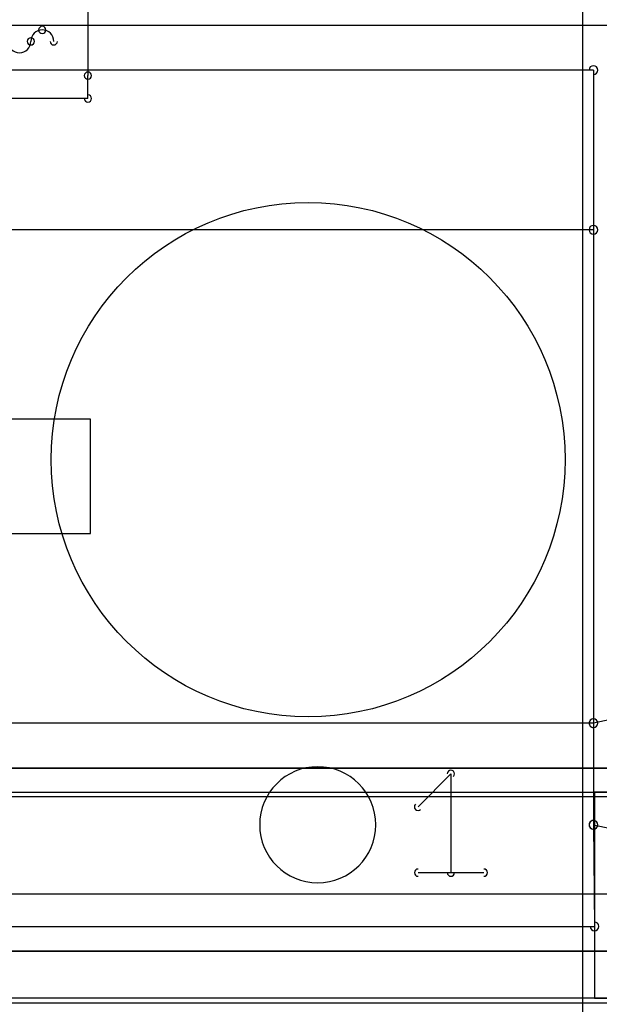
# Model space of a CAD drawing. Header units: millimetres. Extents: x -23.3 to 23.3, y -22.5 to 20.7.
# Tile 3 of 9: x -12.5 to -7.4, y -18.2 to -9.6. Entities that reach past the tile are written whole.
import ezdxf

# ---------------------------------------------------------------- set-up
doc = ezdxf.new("R2010")
doc.units = ezdxf.units.MM
doc.header["$MEASUREMENT"] = 0
for name, color, linetype in [('Plytka dolna1_Sketch1', 7, 'Continuous'), ('PPS-01 v3_Sketch1', 7, 'Continuous'), ('PPS-01 v3_Sketch2', 7, 'Continuous'), ('PPS-01 v3_Sketch3', 7, 'Continuous'), ('PPS-01 v3_Sketch4', 7, 'Continuous'), ('PPS-01 v3_Sketch5', 7, 'Continuous'), ('PPS-01 v3_Sketch6', 7, 'Continuous'), ('PPS-01 v3_Sketch7', 7, 'Continuous')]:
    doc.layers.add(name, color=color, linetype=linetype)

# ---------------------------------------------------------------- blocks, each defined once
blk = doc.blocks.new('Plytkadolna1')
at = {"layer": 'Plytka dolna1_Sketch1'}
for p, q in [((0.53719, 1.00604, 0.15), (0.53719, 0.60604, 0.15)), ((0.97983, 0.61092, 0.15), (-0.00601, 0.61092, 0.15)), ((0.53719, 0.58604, 0.15), (0.53719, 0.60604, 0.15)), ((0.97983, 0.61092, 0.15), (0.97983, 0.47122, 0.15)), ((0.53719, 0.58604, 0.15), (0.42719, 0.58604, 0.15)), ((0.97983, 0.47122, 0.15), (-0.00601, 0.47122, 0.15)), ((0.97983, 0.47122, 0.15), (0.97983, 0.03942, 0.15)), ((0.53945, 0.30532, 0.15), (0.43945, 0.30532, 0.15)), ((0.53945, 0.20532, 0.15), (0.53945, 0.30532, 0.15)), ((0.43945, 0.20532, 0.15), (0.53945, 0.20532, 0.15)), ((1.04063, 0.05212, 0.15), (0.97983, 0.03942, 0.15)), ((0.97983, 0.03942, 0.15), (-0.00601, 0.03942, 0.15)), ((0.97983, 0.03942, 0.15), (0.97983, -0.04948, 0.15)), ((3.49398, 0, 0.15), (-0.03398, 0, 0.15)), ((3.49398, 0, 0.15), (-0.03398, 0, 0.15)), ((-0.03397, 0, 0.15), (3.49399, 0, 0.15)), ((0.82623, -0.03377, 0.15), (0.85504, -0.00496, 0.15)), ((0.85504, -0.00496, 0.15), (0.85504, -0.09139, 0.15)), ((0.97983, -0.04948, 0.15), (1.04063, -0.06218, 0.15)), ((0.97983, -0.04948, 0.15), (0.98083, -0.13838, 0.15)), ((0.82623, -0.09139, 0.15), (0.88385, -0.09139, 0.15)), ((-0.00601, -0.13838, 0.15), (0.98083, -0.13838, 0.15))]:
    blk.add_line(p, q, dxfattribs=at)
for centre, radius, start, end in [((0.49719, 0.64604, 0.15), 0.00318, 90, 270), ((0.49719, 0.64604, 0.15), 0.00318, 270, 90), ((0.48719, 0.63604, 0.15), 0.00318, 0, 180), ((0.4972, 0.63603, 0.15), 0.01, 90.00133, 179.99867), ((0.49719, 0.63603, 0.15), 0.01, 0.00133, 89.99867), ((0.47719, 0.63604, 0.15), 0.01, 180, 0), ((0.48719, 0.63604, 0.15), 0.00318, 180, 0), ((0.5072, 0.63604, 0.15), 0.00318, 180, 0), ((0.97983, 0.61092, 0.15), 0.00381, 0, 180), ((0.97983, 0.61092, 0.15), 0.00381, 270, 90), ((0.53719, 0.60604, 0.15), 0.00318, 0, 180), ((0.53719, 0.60604, 0.15), 0.00318, 180, 0), ((0.53719, 0.58604, 0.15), 0.00318, 180, 0), ((0.53719, 0.58604, 0.15), 0.00317, 270, 90), ((0.97983, 0.47122, 0.15), 0.00381, 0, 180), ((0.97983, 0.47122, 0.15), 0.00381, 270, 90), ((0.97983, 0.47122, 0.15), 0.00381, 180, 0), ((0.97983, 0.03942, 0.15), 0.00381, 0, 180), ((0.97983, 0.03942, 0.15), 0.00381, 101.81122, 281.81122), ((0.97983, 0.03942, 0.15), 0.00381, 270, 90), ((0.97983, 0.03942, 0.15), 0.00381, 180, 360), ((0.73837, -0.04948, 0.15), 0.0508, 90, 270), ((0.73837, -0.04948, 0.15), 0.0508, 270, 90), ((0.85504, -0.00496, 0.15), 0.00318, 0, 180), ((0.85504, -0.00496, 0.15), 0.00317, 315, 135), ((0.82623, -0.03377, 0.15), 0.00317, 135, 315), ((0.97983, -0.04948, 0.15), 0.00381, 0.60151, 180.60151), ((0.97983, -0.04948, 0.15), 0.00381, 78.18878, 258.18878), ((0.97983, -0.04948, 0.15), 0.00381, 180, 0), ((0.82623, -0.09139, 0.15), 0.00318, 90, 270), ((0.85504, -0.09139, 0.15), 0.00318, 180, 0), ((0.88385, -0.09139, 0.15), 0.00318, 270, 90), ((0.98083, -0.13838, 0.15), 0.00381, 270, 90), ((0.98083, -0.13838, 0.15), 0.00381, 180.60151, 0.60151)]:
    blk.add_arc(centre, radius, start, end, dxfattribs=at)

msp = doc.modelspace()

# ---------------------------------------------------------------- linework, layer by layer
at = {"layer": 'PPS-01 v3_Sketch1'}
for p, q in [((-17.5, -17.7, 1.5), (17.5, -17.7, 1.5)), ((17.5, -17.7, 14.5), (-17.5, -17.7, 14.5)), ((-17.425, -17.7, 9.4425), (17.575, -17.7, 9.4425)), ((-17.425, -17.7, 11.8425), (-7.425, -17.7, 11.8425)), ((17.575, -17.7, 14.2425), (-17.425, -17.7, 14.2425)), ((-12.5036, -17.7, 12.3669), (-12.5036, -17.7, 13.6154)), ((-12.3, -17.7, 12.3669), (-12.5036, -17.7, 12.3669)), ((-12.5036, -17.7, 13.6154), (-12.3, -17.7, 13.6154)), ((-12.425, -17.7, 9.4755), (-12.425, -17.7, 11.8755)), ((-12.3, -17.7, 13.6154), (-12.3, -17.7, 12.3669)), ((-12.1398, -17.7, 12.5561), (-12.1441, -17.7, 12.6116)), ((-12.1441, -17.7, 12.6116), (-12.1129, -17.7, 12.7482)), ((-12.127, -17.7, 12.5057), (-12.1398, -17.7, 12.5561)), ((-12.1056, -17.7, 12.4604), (-12.127, -17.7, 12.5057)), ((-12.1233, -17.7, 13.0312), (-12.1049, -17.7, 13.0932)), ((-11.939, -17.7, 12.9929), (-12.1233, -17.7, 13.0312)), ((-12.1129, -17.7, 12.7482), (-12.0255, -17.7, 12.84)), ((-12.0757, -17.7, 12.4201), (-12.1056, -17.7, 12.4604)), ((-12.1049, -17.7, 13.0932), (-12.0808, -17.7, 13.1466)), ((-12.0808, -17.7, 13.1466), (-12.0511, -17.7, 13.1913)), ((-12.0384, -17.7, 12.3869), (-12.0757, -17.7, 12.4201)), ((-12.0511, -17.7, 13.1913), (-12.0158, -17.7, 13.2274)), ((-11.9948, -17.7, 12.3632), (-12.0384, -17.7, 12.3869)), ((-12.0255, -17.7, 12.84), (-11.8635, -17.7, 12.8958)), ((-12.0158, -17.7, 13.2274), (-11.9731, -17.7, 13.2552)), ((-11.9449, -17.7, 12.3489), (-11.9948, -17.7, 12.3632)), ((-11.9731, -17.7, 13.2552), (-11.9211, -17.7, 13.2752)), ((-11.8888, -17.7, 12.3442), (-11.9449, -17.7, 12.3489)), ((-11.9007, -17.7, 12.7212), (-11.9405, -17.7, 12.6369)), ((-11.9405, -17.7, 12.6369), (-11.9086, -17.7, 12.55)), ((-11.8895, -17.7, 13.0824), (-11.939, -17.7, 12.9929)), ((-11.9211, -17.7, 13.2752), (-11.8599, -17.7, 13.2871)), ((-11.9086, -17.7, 12.55), (-11.8273, -17.7, 12.5134)), ((-11.7897, -17.7, 12.7627), (-11.9007, -17.7, 12.7212)), ((-11.8045, -17.7, 13.108), (-11.8895, -17.7, 13.0824)), ((-11.7622, -17.7, 12.3745), (-11.8888, -17.7, 12.3442)), ((-11.8635, -17.7, 12.8958), (-11.6656, -17.7, 12.9545)), ((-11.8599, -17.7, 13.2871), (-11.7895, -17.7, 13.2911)), ((-11.85, -17.7, 4.8), (-11.85, -17.7, 8.8)), ((-7.85, -17.7, 4.8), (-11.85, -17.7, 4.8)), ((-11.85, -17.7, 8.8), (-7.85, -17.7, 8.8)), ((-11.8273, -17.7, 12.5134), (-11.722, -17.7, 12.5558)), ((-11.6946, -17.7, 13.0783), (-11.8045, -17.7, 13.108)), ((-11.6656, -17.7, 12.7993), (-11.7897, -17.7, 12.7627)), ((-11.7895, -17.7, 13.2911), (-11.5861, -17.7, 13.2533)), ((-11.6507, -17.7, 12.4645), (-11.7622, -17.7, 12.3745)), ((-11.722, -17.7, 12.5558), (-11.6736, -17.7, 12.6351)), ((-11.6656, -17.7, 12.9786), (-11.6946, -17.7, 13.0783)), ((-11.6736, -17.7, 12.6351), (-11.6656, -17.7, 12.7517)), ((-11.6656, -17.7, 12.9545), (-11.6656, -17.7, 12.9786)), ((-11.6656, -17.7, 12.7517), (-11.6656, -17.7, 12.7993)), ((-11.6436, -17.7, 12.4366), (-11.6507, -17.7, 12.4645)), ((-11.6239, -17.7, 12.3669), (-11.6436, -17.7, 12.4366)), ((-11.4219, -17.7, 12.3669), (-11.6239, -17.7, 12.3669)), ((-11.5861, -17.7, 13.2533), (-11.4922, -17.7, 13.1571)), ((-11.4922, -17.7, 13.1571), (-11.465, -17.7, 12.9429)), ((-11.465, -17.7, 12.9429), (-11.4679, -17.7, 12.6639)), ((-11.4679, -17.7, 12.6639), (-11.4583, -17.7, 12.4881)), ((-11.4583, -17.7, 12.4881), (-11.4219, -17.7, 12.3669)), ((-11.267, -17.7, 13.2719), (-11.0783, -17.7, 13.2719)), ((-11.0635, -17.7, 12.3669), (-11.267, -17.7, 12.3669)), ((-11.267, -17.7, 12.3669), (-11.267, -17.7, 13.2719)), ((-11.0783, -17.7, 13.2719), (-11.0783, -17.7, 13.1391)), ((-11.0783, -17.7, 13.1391), (-11.0243, -17.7, 13.2056)), ((-11.0476, -17.7, 12.9839), (-11.0635, -17.7, 12.7761)), ((-11.0635, -17.7, 12.7761), (-11.0635, -17.7, 12.3669)), ((-10.9894, -17.7, 13.074), (-11.0476, -17.7, 12.9839)), ((-11.0243, -17.7, 13.2056), (-10.9639, -17.7, 13.2531)), ((-10.8935, -17.7, 13.108), (-10.9894, -17.7, 13.074)), ((-10.9639, -17.7, 13.2531), (-10.9311, -17.7, 13.2697)), ((-10.9311, -17.7, 13.2697), (-10.8968, -17.7, 13.2816)), ((-10.8968, -17.7, 13.2816), (-10.8607, -17.7, 13.2887)), ((-10.8222, -17.7, 13.0841), (-10.8935, -17.7, 13.108)), ((-10.8607, -17.7, 13.2887), (-10.823, -17.7, 13.2911)), ((-10.823, -17.7, 13.2911), (-10.6991, -17.7, 13.2626)), ((-10.7793, -17.7, 13.0173), (-10.8222, -17.7, 13.0841)), ((-10.7662, -17.7, 12.8281), (-10.7793, -17.7, 13.0173)), ((-10.7662, -17.7, 12.3669), (-10.7662, -17.7, 12.8281)), ((-10.5626, -17.7, 12.3669), (-10.7662, -17.7, 12.3669)), ((-10.6991, -17.7, 13.2626), (-10.6142, -17.7, 13.1899)), ((-10.6142, -17.7, 13.1899), (-10.574, -17.7, 13.0894)), ((-10.574, -17.7, 13.0894), (-10.5626, -17.7, 12.9287)), ((-10.5626, -17.7, 12.9287), (-10.5626, -17.7, 12.3669)), ((-10.1527, -17.7, 12.3669), (-10.3563, -17.7, 12.3669)), ((-10.3563, -17.7, 13.3939), (-10.3563, -17.7, 13.6154)), ((-10.3563, -17.7, 12.3669), (-10.3563, -17.7, 13.2719)), ((-10.3563, -17.7, 13.2719), (-10.1527, -17.7, 13.2719)), ((-10.1527, -17.7, 13.3939), (-10.3563, -17.7, 13.3939)), ((-10.3563, -17.7, 13.6154), (-10.1527, -17.7, 13.6154)), ((-10.2479, -17.7, 10.0565), (-10.2479, -17.7, 11.2945)), ((-9.4989, -17.7, 10.0565), (-10.2479, -17.7, 10.0565)), ((-10.2479, -17.7, 11.2945), (-10.0325, -17.7, 11.2945)), ((-10.1527, -17.7, 13.2719), (-10.1527, -17.7, 12.3669)), ((-10.1527, -17.7, 13.6154), (-10.1527, -17.7, 13.3939)), ((-10.0325, -17.7, 10.2675), (-9.4989, -17.7, 10.2675)), ((-10.0325, -17.7, 11.2945), (-10.0325, -17.7, 10.2675)), ((-10.0028, -17.7, 12.811), (-9.9965, -17.7, 12.9174)), ((-9.998, -17.7, 12.7207), (-10.0028, -17.7, 12.811)), ((-9.9837, -17.7, 12.6385), (-9.998, -17.7, 12.7207)), ((-9.9965, -17.7, 12.9174), (-9.9778, -17.7, 13.0116)), ((-9.9599, -17.7, 12.5645), (-9.9837, -17.7, 12.6385)), ((-9.9778, -17.7, 13.0116), (-9.9465, -17.7, 13.0937)), ((-9.9265, -17.7, 12.4985), (-9.9599, -17.7, 12.5645)), ((-9.9465, -17.7, 13.0937), (-9.9027, -17.7, 13.1635)), ((-9.9008, -17.7, 12.4624), (-9.9265, -17.7, 12.4985)), ((-9.9027, -17.7, 13.1635), (-9.8494, -17.7, 13.2193)), ((-9.8718, -17.7, 12.431), (-9.9008, -17.7, 12.4624)), ((-9.8395, -17.7, 12.4045), (-9.8718, -17.7, 12.431)), ((-9.8494, -17.7, 13.2193), (-9.7894, -17.7, 13.2592)), ((-9.804, -17.7, 12.3828), (-9.8395, -17.7, 12.4045)), ((-9.7652, -17.7, 12.3659), (-9.804, -17.7, 12.3828)), ((-9.2836, -17.7, 12.7488), (-9.7932, -17.7, 12.7488)), ((-9.7932, -17.7, 12.7488), (-9.7893, -17.7, 12.6986)), ((-9.7469, -17.7, 13.0507), (-9.7896, -17.7, 12.8952)), ((-9.7896, -17.7, 12.8952), (-9.4856, -17.7, 12.8952)), ((-9.7894, -17.7, 13.2592), (-9.7228, -17.7, 13.2831)), ((-9.7893, -17.7, 12.6986), (-9.7799, -17.7, 12.6542)), ((-9.7799, -17.7, 12.6542), (-9.7647, -17.7, 12.6157)), ((-9.7231, -17.7, 12.3539), (-9.7652, -17.7, 12.3659)), ((-9.7647, -17.7, 12.6157), (-9.744, -17.7, 12.5831)), ((-9.7238, -17.7, 13.0757), (-9.7469, -17.7, 13.0507)), ((-9.744, -17.7, 12.5831), (-9.7191, -17.7, 12.5572)), ((-9.6977, -17.7, 13.0936), (-9.7238, -17.7, 13.0757)), ((-9.6777, -17.7, 12.3466), (-9.7231, -17.7, 12.3539)), ((-9.7228, -17.7, 13.2831), (-9.6496, -17.7, 13.2911)), ((-9.7191, -17.7, 12.5572), (-9.6913, -17.7, 12.5386)), ((-9.6688, -17.7, 13.1044), (-9.6977, -17.7, 13.0936)), ((-9.6913, -17.7, 12.5386), (-9.6606, -17.7, 12.5275)), ((-9.6291, -17.7, 12.3442), (-9.6777, -17.7, 12.3466)), ((-9.637, -17.7, 13.108), (-9.6688, -17.7, 13.1044)), ((-9.6606, -17.7, 12.5275), (-9.627, -17.7, 12.5238)), ((-9.6496, -17.7, 13.2911), (-9.5683, -17.7, 13.2828)), ((-9.5312, -17.7, 13.0536), (-9.637, -17.7, 13.108)), ((-9.5683, -17.7, 12.3485), (-9.6291, -17.7, 12.3442)), ((-9.627, -17.7, 12.5238), (-9.5468, -17.7, 12.5543)), ((-9.5683, -17.7, 13.2828), (-9.496, -17.7, 13.2577)), ((-9.5128, -17.7, 12.3614), (-9.5683, -17.7, 12.3485)), ((-9.5468, -17.7, 12.5543), (-9.4975, -17.7, 12.6529)), ((-9.5121, -17.7, 13.0234), (-9.5312, -17.7, 13.0536)), ((-9.4625, -17.7, 12.3828), (-9.5128, -17.7, 12.3614)), ((-9.4981, -17.7, 12.987), (-9.5121, -17.7, 13.0234)), ((-9.4989, -17.7, 10.2675), (-9.4989, -17.7, 10.0565)), ((-9.4893, -17.7, 12.9442), (-9.4981, -17.7, 12.987)), ((-9.4975, -17.7, 12.6529), (-9.294, -17.7, 12.6128)), ((-9.496, -17.7, 13.2577), (-9.4327, -17.7, 13.216)), ((-9.4856, -17.7, 12.8952), (-9.4893, -17.7, 12.9442)), ((-9.4175, -17.7, 12.4128), (-9.4625, -17.7, 12.3828)), ((-9.4327, -17.7, 13.216), (-9.3784, -17.7, 13.1577)), ((-9.3781, -17.7, 12.4511), (-9.4175, -17.7, 12.4128)), ((-9.3784, -17.7, 13.1577), (-9.3353, -17.7, 13.0821)), ((-9.3444, -17.7, 12.4972), (-9.3781, -17.7, 12.4511)), ((-9.3163, -17.7, 12.5511), (-9.3444, -17.7, 12.4972)), ((-9.3353, -17.7, 13.0821), (-9.3051, -17.7, 12.9887)), ((-9.294, -17.7, 12.6128), (-9.3163, -17.7, 12.5511)), ((-9.3051, -17.7, 12.9887), (-9.2879, -17.7, 12.8776)), ((-9.2879, -17.7, 12.8776), (-9.2836, -17.7, 12.7488)), ((-7.85, -17.7, 8.8), (-7.85, -17.7, 4.8))]:
    msp.add_line(p, q, dxfattribs=at)
at = {"layer": 'PPS-01 v3_Sketch2'}
for p, q in [((17.5, -17.7, 14.5), (-17.5, -17.7, 14.5)), ((-17.5, -17.7, 1.5), (17.5, -17.7, 1.5)), ((-7.5053, -17.7, 14.0942), (-17.4293, -17.7, 14.0942)), ((-17.4293, -17.7, 11.7776), (-7.5053, -17.7, 11.7776)), ((-12.522, -17.7, 13.4671), (-12.3184, -17.7, 13.4671)), ((-12.3184, -17.7, 12.2186), (-12.522, -17.7, 12.2186)), ((-12.522, -17.7, 12.2186), (-12.522, -17.7, 13.4671)), ((-7.5053, -17.7, 11.6109), (-12.4043, -17.7, 11.6109)), ((-12.4043, -17.7, 11.6109), (-12.4043, -17.7, 9.2943)), ((-12.4043, -17.7, 9.2943), (-7.5053, -17.7, 9.2943)), ((-12.3184, -17.7, 13.4671), (-12.3184, -17.7, 12.2186)), ((-12.1582, -17.7, 12.4078), (-12.1625, -17.7, 12.4633)), ((-12.1625, -17.7, 12.4633), (-12.1313, -17.7, 12.5999)), ((-12.1454, -17.7, 12.3574), (-12.1582, -17.7, 12.4078)), ((-12.124, -17.7, 12.3121), (-12.1454, -17.7, 12.3574)), ((-12.1417, -17.7, 12.8829), (-12.1233, -17.7, 12.9449)), ((-11.9574, -17.7, 12.8446), (-12.1417, -17.7, 12.8829)), ((-12.1313, -17.7, 12.5999), (-12.0439, -17.7, 12.6917)), ((-12.0941, -17.7, 12.2718), (-12.124, -17.7, 12.3121)), ((-12.1233, -17.7, 12.9449), (-12.0992, -17.7, 12.9983)), ((-12.0992, -17.7, 12.9983), (-12.0695, -17.7, 13.043)), ((-12.0568, -17.7, 12.2386), (-12.0941, -17.7, 12.2718)), ((-12.0695, -17.7, 13.043), (-12.0342, -17.7, 13.0791)), ((-12.0132, -17.7, 12.2149), (-12.0568, -17.7, 12.2386)), ((-12.0439, -17.7, 12.6917), (-11.8819, -17.7, 12.7475)), ((-12.0342, -17.7, 13.0791), (-11.9915, -17.7, 13.1069)), ((-11.9633, -17.7, 12.2006), (-12.0132, -17.7, 12.2149)), ((-11.9915, -17.7, 13.1069), (-11.9395, -17.7, 13.1269)), ((-11.9072, -17.7, 12.1959), (-11.9633, -17.7, 12.2006)), ((-11.9191, -17.7, 12.5729), (-11.9589, -17.7, 12.4886)), ((-11.9589, -17.7, 12.4886), (-11.927, -17.7, 12.4017)), ((-11.9079, -17.7, 12.9341), (-11.9574, -17.7, 12.8446)), ((-11.9395, -17.7, 13.1269), (-11.8783, -17.7, 13.1388)), ((-11.927, -17.7, 12.4017), (-11.8457, -17.7, 12.3651)), ((-11.8081, -17.7, 12.6144), (-11.9191, -17.7, 12.5729)), ((-11.8229, -17.7, 12.9597), (-11.9079, -17.7, 12.9341)), ((-11.7806, -17.7, 12.2262), (-11.9072, -17.7, 12.1959)), ((-11.8819, -17.7, 12.7475), (-11.684, -17.7, 12.8062)), ((-11.8783, -17.7, 13.1388), (-11.8079, -17.7, 13.1428)), ((-11.85, -17.7, 4.8), (-11.85, -17.7, 8.8)), ((-11.85, -17.7, 8.8), (-7.85, -17.7, 8.8)), ((-7.85, -17.7, 4.8), (-11.85, -17.7, 4.8)), ((-11.8457, -17.7, 12.3651), (-11.7404, -17.7, 12.4075)), ((-11.713, -17.7, 12.93), (-11.8229, -17.7, 12.9597)), ((-11.684, -17.7, 12.651), (-11.8081, -17.7, 12.6144)), ((-11.8079, -17.7, 13.1428), (-11.6045, -17.7, 13.105)), ((-11.6691, -17.7, 12.3162), (-11.7806, -17.7, 12.2262)), ((-11.7404, -17.7, 12.4075), (-11.692, -17.7, 12.4868)), ((-11.684, -17.7, 12.8303), (-11.713, -17.7, 12.93)), ((-11.692, -17.7, 12.4868), (-11.684, -17.7, 12.6034)), ((-11.684, -17.7, 12.8062), (-11.684, -17.7, 12.8303)), ((-11.684, -17.7, 12.6034), (-11.684, -17.7, 12.651)), ((-11.662, -17.7, 12.2883), (-11.6691, -17.7, 12.3162)), ((-11.6423, -17.7, 12.2186), (-11.662, -17.7, 12.2883)), ((-11.4403, -17.7, 12.2186), (-11.6423, -17.7, 12.2186)), ((-11.6045, -17.7, 13.105), (-11.5106, -17.7, 13.0088)), ((-11.5106, -17.7, 13.0088), (-11.4834, -17.7, 12.7946)), ((-11.4863, -17.7, 12.5156), (-11.4767, -17.7, 12.3398)), ((-11.4834, -17.7, 12.7946), (-11.4863, -17.7, 12.5156)), ((-11.4767, -17.7, 12.3398), (-11.4403, -17.7, 12.2186)), ((-11.2854, -17.7, 12.2186), (-11.2854, -17.7, 13.1236)), ((-11.0819, -17.7, 12.2186), (-11.2854, -17.7, 12.2186)), ((-11.2854, -17.7, 13.1236), (-11.0967, -17.7, 13.1236)), ((-11.0967, -17.7, 13.1236), (-11.0967, -17.7, 12.9908)), ((-11.0967, -17.7, 12.9908), (-11.0427, -17.7, 13.0573)), ((-11.066, -17.7, 12.8356), (-11.0819, -17.7, 12.6278)), ((-11.0819, -17.7, 12.6278), (-11.0819, -17.7, 12.2186)), ((-11.0078, -17.7, 12.9257), (-11.066, -17.7, 12.8356)), ((-11.0427, -17.7, 13.0573), (-10.9823, -17.7, 13.1048)), ((-10.9119, -17.7, 12.9597), (-11.0078, -17.7, 12.9257)), ((-10.9823, -17.7, 13.1048), (-10.9495, -17.7, 13.1214)), ((-10.9495, -17.7, 13.1214), (-10.9152, -17.7, 13.1333)), ((-10.9152, -17.7, 13.1333), (-10.8791, -17.7, 13.1404)), ((-10.8406, -17.7, 12.9358), (-10.9119, -17.7, 12.9597)), ((-10.8791, -17.7, 13.1404), (-10.8414, -17.7, 13.1428)), ((-10.8414, -17.7, 13.1428), (-10.7175, -17.7, 13.1143)), ((-10.7977, -17.7, 12.869), (-10.8406, -17.7, 12.9358)), ((-10.7846, -17.7, 12.6798), (-10.7977, -17.7, 12.869)), ((-10.7846, -17.7, 12.2186), (-10.7846, -17.7, 12.6798)), ((-10.581, -17.7, 12.2186), (-10.7846, -17.7, 12.2186)), ((-10.7175, -17.7, 13.1143), (-10.6326, -17.7, 13.0416)), ((-10.6326, -17.7, 13.0416), (-10.5924, -17.7, 12.9411)), ((-10.5924, -17.7, 12.9411), (-10.581, -17.7, 12.7804)), ((-10.581, -17.7, 12.7804), (-10.581, -17.7, 12.2186)), ((-10.3747, -17.7, 12.2186), (-10.3747, -17.7, 13.1236)), ((-10.3747, -17.7, 13.4671), (-10.1711, -17.7, 13.4671)), ((-10.3747, -17.7, 13.1236), (-10.1711, -17.7, 13.1236)), ((-10.1711, -17.7, 12.2186), (-10.3747, -17.7, 12.2186)), ((-10.1711, -17.7, 13.2456), (-10.3747, -17.7, 13.2456)), ((-10.3747, -17.7, 13.2456), (-10.3747, -17.7, 13.4671)), ((-9.5173, -17.7, 9.9082), (-10.2663, -17.7, 9.9082)), ((-10.2663, -17.7, 11.1462), (-10.0509, -17.7, 11.1462)), ((-10.2663, -17.7, 9.9082), (-10.2663, -17.7, 11.1462)), ((-10.1711, -17.7, 13.1236), (-10.1711, -17.7, 12.2186)), ((-10.1711, -17.7, 13.4671), (-10.1711, -17.7, 13.2456)), ((-10.0509, -17.7, 10.1192), (-9.5173, -17.7, 10.1192)), ((-10.0509, -17.7, 11.1462), (-10.0509, -17.7, 10.1192)), ((-10.0212, -17.7, 12.6627), (-10.0149, -17.7, 12.7691)), ((-10.0164, -17.7, 12.5724), (-10.0212, -17.7, 12.6627)), ((-10.0021, -17.7, 12.4902), (-10.0164, -17.7, 12.5724)), ((-10.0149, -17.7, 12.7691), (-9.9962, -17.7, 12.8633)), ((-9.9783, -17.7, 12.4162), (-10.0021, -17.7, 12.4902)), ((-9.9962, -17.7, 12.8633), (-9.9649, -17.7, 12.9454)), ((-9.9449, -17.7, 12.3502), (-9.9783, -17.7, 12.4162)), ((-9.9649, -17.7, 12.9454), (-9.9211, -17.7, 13.0152)), ((-9.9192, -17.7, 12.3141), (-9.9449, -17.7, 12.3502)), ((-9.9211, -17.7, 13.0152), (-9.8678, -17.7, 13.071)), ((-9.8902, -17.7, 12.2827), (-9.9192, -17.7, 12.3141)), ((-9.8579, -17.7, 12.2562), (-9.8902, -17.7, 12.2827)), ((-9.8678, -17.7, 13.071), (-9.8078, -17.7, 13.1109)), ((-9.8224, -17.7, 12.2345), (-9.8579, -17.7, 12.2562)), ((-9.7836, -17.7, 12.2176), (-9.8224, -17.7, 12.2345)), ((-9.302, -17.7, 12.6005), (-9.8116, -17.7, 12.6005)), ((-9.8116, -17.7, 12.6005), (-9.8077, -17.7, 12.5503)), ((-9.7653, -17.7, 12.9024), (-9.808, -17.7, 12.7469)), ((-9.808, -17.7, 12.7469), (-9.504, -17.7, 12.7469)), ((-9.8078, -17.7, 13.1109), (-9.7412, -17.7, 13.1348)), ((-9.8077, -17.7, 12.5503), (-9.7983, -17.7, 12.5059)), ((-9.7983, -17.7, 12.5059), (-9.7831, -17.7, 12.4674)), ((-9.7415, -17.7, 12.2056), (-9.7836, -17.7, 12.2176)), ((-9.7831, -17.7, 12.4674), (-9.7624, -17.7, 12.4348)), ((-9.7422, -17.7, 12.9274), (-9.7653, -17.7, 12.9024)), ((-9.7624, -17.7, 12.4348), (-9.7375, -17.7, 12.4089)), ((-9.7161, -17.7, 12.9453), (-9.7422, -17.7, 12.9274)), ((-9.6961, -17.7, 12.1983), (-9.7415, -17.7, 12.2056)), ((-9.7412, -17.7, 13.1348), (-9.668, -17.7, 13.1428)), ((-9.7375, -17.7, 12.4089), (-9.7097, -17.7, 12.3903)), ((-9.6872, -17.7, 12.9561), (-9.7161, -17.7, 12.9453)), ((-9.7097, -17.7, 12.3903), (-9.679, -17.7, 12.3792)), ((-9.6475, -17.7, 12.1959), (-9.6961, -17.7, 12.1983)), ((-9.6554, -17.7, 12.9597), (-9.6872, -17.7, 12.9561)), ((-9.679, -17.7, 12.3792), (-9.6454, -17.7, 12.3755)), ((-9.668, -17.7, 13.1428), (-9.5867, -17.7, 13.1345)), ((-9.5496, -17.7, 12.9053), (-9.6554, -17.7, 12.9597)), ((-9.5867, -17.7, 12.2002), (-9.6475, -17.7, 12.1959)), ((-9.6454, -17.7, 12.3755), (-9.5652, -17.7, 12.406)), ((-9.5312, -17.7, 12.2131), (-9.5867, -17.7, 12.2002)), ((-9.5867, -17.7, 13.1345), (-9.5144, -17.7, 13.1094)), ((-9.5652, -17.7, 12.406), (-9.5159, -17.7, 12.5046)), ((-9.5305, -17.7, 12.8751), (-9.5496, -17.7, 12.9053)), ((-9.4809, -17.7, 12.2345), (-9.5312, -17.7, 12.2131)), ((-9.5165, -17.7, 12.8387), (-9.5305, -17.7, 12.8751)), ((-9.5173, -17.7, 10.1192), (-9.5173, -17.7, 9.9082)), ((-9.5077, -17.7, 12.7959), (-9.5165, -17.7, 12.8387)), ((-9.5159, -17.7, 12.5046), (-9.3124, -17.7, 12.4645)), ((-9.5144, -17.7, 13.1094), (-9.4511, -17.7, 13.0677)), ((-9.504, -17.7, 12.7469), (-9.5077, -17.7, 12.7959)), ((-9.4359, -17.7, 12.2645), (-9.4809, -17.7, 12.2345)), ((-9.4511, -17.7, 13.0677), (-9.3968, -17.7, 13.0094)), ((-9.3965, -17.7, 12.3028), (-9.4359, -17.7, 12.2645)), ((-9.3968, -17.7, 13.0094), (-9.3537, -17.7, 12.9338)), ((-9.3628, -17.7, 12.3489), (-9.3965, -17.7, 12.3028)), ((-9.3347, -17.7, 12.4028), (-9.3628, -17.7, 12.3489)), ((-9.3537, -17.7, 12.9338), (-9.3235, -17.7, 12.8404)), ((-9.3124, -17.7, 12.4645), (-9.3347, -17.7, 12.4028)), ((-9.3235, -17.7, 12.8404), (-9.3063, -17.7, 12.7293)), ((-9.3063, -17.7, 12.7293), (-9.302, -17.7, 12.6005)), ((-7.85, -17.7, 8.8), (-7.85, -17.7, 4.8)), ((-7.5053, -17.7, 11.7776), (-7.5053, -17.7, 14.0942)), ((-7.5053, -17.7, 9.2943), (-7.5053, -17.7, 11.6109))]:
    msp.add_line(p, q, dxfattribs=at)
at = {"layer": 'PPS-01 v3_Sketch3'}
for p, q in [((-17.5, -17.7, 1.5), (17.5, -17.7, 1.5)), ((17.5, -17.7, 14.5), (-17.5, -17.7, 14.5)), ((-17.4907, -17.7, 12.3222), (7.4835, -17.7, 12.3222)), ((7.4835, -17.7, 14.5618), (-17.4907, -17.7, 14.5618)), ((-7.5809, -17.7, 12.095), (-12.4749, -17.7, 12.095)), ((-12.4749, -17.7, 9.8554), (-7.5809, -17.7, 9.8554)), ((-12.4749, -17.7, 12.095), (-12.4749, -17.7, 9.8554)), ((-11.85, -17.7, 8.8), (-7.85, -17.7, 8.8)), ((-11.85, -17.7, 4.8), (-11.85, -17.7, 8.8)), ((-7.85, -17.7, 4.8), (-11.85, -17.7, 4.8)), ((-8.1352, -17.7, 12.6862), (-8.1352, -17.7, 12.9129)), ((-7.2703, -17.7, 12.6862), (-8.1352, -17.7, 12.6862)), ((-8.1352, -17.7, 12.9129), (-7.5744, -17.7, 13.7237)), ((-8.0713, -17.7, 13.7237), (-8.0713, -17.7, 13.9347)), ((-7.5744, -17.7, 13.7237), (-8.0713, -17.7, 13.7237)), ((-8.0713, -17.7, 13.9347), (-7.2926, -17.7, 13.9347)), ((-7.8751, -17.7, 12.8972), (-7.2703, -17.7, 12.8972)), ((-7.2926, -17.7, 13.7394), (-7.8751, -17.7, 12.8972)), ((-7.85, -17.7, 8.8), (-7.85, -17.7, 4.8)), ((-7.5809, -17.7, 9.8554), (-7.5809, -17.7, 12.095))]:
    msp.add_line(p, q, dxfattribs=at)
at = {"layer": 'PPS-01 v3_Sketch4'}
for p, q in [((-7.5945, -22.4952, 15), (-7.5945, 0, 15)), ((17.5, -9.6, 15), (-17.5, -9.6, 15)), ((-17.5, -17.2, 15), (17.5, -17.2, 15))]:
    msp.add_line(p, q, dxfattribs=at)
msp.add_circle((-10, -13.4, 15), 2.25, dxfattribs=at)
at = {"layer": 'PPS-01 v3_Sketch5'}
for p, q in [((-17.6615, -16.3107, 15.2), (17.6615, -16.3107, 15.2)), ((2.3278, -16.3107, 15.2), (-7.4929, -16.3107, 15.2)), ((-7.4929, -16.3107, 15.2), (-7.4929, -18.1124, 15.2)), ((17.6615, -18.1124, 15.2), (-17.6615, -18.1124, 15.2)), ((-7.4929, -18.1124, 15.2), (2.3278, -18.1124, 15.2))]:
    msp.add_line(p, q, dxfattribs=at)
at = {"layer": 'PPS-01 v3_Sketch6'}
for p, q in [((17.835, -16.35, 1.2), (-17.835, -16.35, 1.2)), ((-17.835, -18.1517, 1.2), (17.835, -18.1517, 1.2))]:
    msp.add_line(p, q, dxfattribs=at)
at = {"layer": 'PPS-01 v3_Sketch7'}
for p, q in [((-7.5, -17.7, 14.3636), (-17.5, -17.7, 14.3636)), ((-17.5, -17.7, 12.0606), (-7.5, -17.7, 12.0606)), ((-12.375, -17.7, 12.488), (-12.5786, -17.7, 12.488)), ((-12.5786, -17.7, 13.7365), (-12.375, -17.7, 13.7365)), ((-12.4525, -17.7, 9.5636), (-7.5023, -17.7, 9.5636)), ((-7.5023, -17.7, 11.9636), (-12.4525, -17.7, 11.9636)), ((-12.4525, -17.7, 11.9636), (-12.4525, -17.7, 9.5636)), ((-12.375, -17.7, 13.7365), (-12.375, -17.7, 12.488)), ((-12.2191, -17.7, 12.7327), (-12.1879, -17.7, 12.8693)), ((-12.2148, -17.7, 12.6772), (-12.2191, -17.7, 12.7327)), ((-12.202, -17.7, 12.6268), (-12.2148, -17.7, 12.6772)), ((-12.1806, -17.7, 12.5815), (-12.202, -17.7, 12.6268)), ((-12.1983, -17.7, 13.1523), (-12.1799, -17.7, 13.2143)), ((-12.014, -17.7, 13.114), (-12.1983, -17.7, 13.1523)), ((-12.1879, -17.7, 12.8693), (-12.1005, -17.7, 12.9611)), ((-12.1507, -17.7, 12.5412), (-12.1806, -17.7, 12.5815)), ((-12.1799, -17.7, 13.2143), (-12.1558, -17.7, 13.2677)), ((-12.1558, -17.7, 13.2677), (-12.1261, -17.7, 13.3124)), ((-12.1134, -17.7, 12.508), (-12.1507, -17.7, 12.5412)), ((-12.1261, -17.7, 13.3124), (-12.0908, -17.7, 13.3485)), ((-12.0698, -17.7, 12.4843), (-12.1134, -17.7, 12.508)), ((-12.1005, -17.7, 12.9611), (-11.9385, -17.7, 13.0169)), ((-12.0908, -17.7, 13.3485), (-12.0481, -17.7, 13.3763)), ((-12.0199, -17.7, 12.47), (-12.0698, -17.7, 12.4843)), ((-12.0481, -17.7, 13.3763), (-11.9961, -17.7, 13.3963)), ((-11.9638, -17.7, 12.4653), (-12.0199, -17.7, 12.47)), ((-11.9757, -17.7, 12.8423), (-12.0155, -17.7, 12.758)), ((-12.0155, -17.7, 12.758), (-11.9836, -17.7, 12.6711)), ((-11.9645, -17.7, 13.2035), (-12.014, -17.7, 13.114)), ((-11.9961, -17.7, 13.3963), (-11.9349, -17.7, 13.4082)), ((-11.9836, -17.7, 12.6711), (-11.9023, -17.7, 12.6345)), ((-11.8647, -17.7, 12.8838), (-11.9757, -17.7, 12.8423)), ((-11.8795, -17.7, 13.2291), (-11.9645, -17.7, 13.2035)), ((-11.8372, -17.7, 12.4956), (-11.9638, -17.7, 12.4653)), ((-11.9385, -17.7, 13.0169), (-11.7406, -17.7, 13.0756)), ((-11.9349, -17.7, 13.4082), (-11.8645, -17.7, 13.4122)), ((-11.9023, -17.7, 12.6345), (-11.797, -17.7, 12.6769)), ((-11.7696, -17.7, 13.1994), (-11.8795, -17.7, 13.2291)), ((-11.7406, -17.7, 12.9204), (-11.8647, -17.7, 12.8838)), ((-11.8645, -17.7, 13.4122), (-11.6611, -17.7, 13.3744)), ((-11.7257, -17.7, 12.5856), (-11.8372, -17.7, 12.4956)), ((-11.797, -17.7, 12.6769), (-11.7486, -17.7, 12.7562)), ((-11.7406, -17.7, 13.0997), (-11.7696, -17.7, 13.1994)), ((-11.7486, -17.7, 12.7562), (-11.7406, -17.7, 12.8728)), ((-11.7406, -17.7, 13.0756), (-11.7406, -17.7, 13.0997)), ((-11.7406, -17.7, 12.8728), (-11.7406, -17.7, 12.9204)), ((-11.7186, -17.7, 12.5577), (-11.7257, -17.7, 12.5856)), ((-11.6989, -17.7, 12.488), (-11.7186, -17.7, 12.5577)), ((-11.4969, -17.7, 12.488), (-11.6989, -17.7, 12.488)), ((-11.6611, -17.7, 13.3744), (-11.5672, -17.7, 13.2782)), ((-11.5672, -17.7, 13.2782), (-11.54, -17.7, 13.064)), ((-11.5429, -17.7, 12.785), (-11.5333, -17.7, 12.6092)), ((-11.54, -17.7, 13.064), (-11.5429, -17.7, 12.785)), ((-11.5333, -17.7, 12.6092), (-11.4969, -17.7, 12.488)), ((-11.342, -17.7, 13.393), (-11.1533, -17.7, 13.393)), ((-11.342, -17.7, 12.488), (-11.342, -17.7, 13.393)), ((-11.1385, -17.7, 12.488), (-11.342, -17.7, 12.488)), ((-11.1533, -17.7, 13.393), (-11.1533, -17.7, 13.2602)), ((-11.1533, -17.7, 13.2602), (-11.0993, -17.7, 13.3267)), ((-11.1226, -17.7, 13.105), (-11.1385, -17.7, 12.8972)), ((-11.1385, -17.7, 12.8972), (-11.1385, -17.7, 12.488)), ((-11.0644, -17.7, 13.1951), (-11.1226, -17.7, 13.105)), ((-11.0993, -17.7, 13.3267), (-11.0389, -17.7, 13.3742)), ((-10.9685, -17.7, 13.2291), (-11.0644, -17.7, 13.1951)), ((-11.0389, -17.7, 13.3742), (-11.0061, -17.7, 13.3908)), ((-11.0061, -17.7, 13.3908), (-10.9718, -17.7, 13.4027)), ((-10.9718, -17.7, 13.4027), (-10.9357, -17.7, 13.4098)), ((-10.8972, -17.7, 13.2052), (-10.9685, -17.7, 13.2291)), ((-10.9357, -17.7, 13.4098), (-10.898, -17.7, 13.4122)), ((-10.898, -17.7, 13.4122), (-10.7741, -17.7, 13.3837)), ((-10.8543, -17.7, 13.1384), (-10.8972, -17.7, 13.2052)), ((-10.8412, -17.7, 12.9492), (-10.8543, -17.7, 13.1384)), ((-10.6376, -17.7, 12.488), (-10.8412, -17.7, 12.488)), ((-10.8412, -17.7, 12.488), (-10.8412, -17.7, 12.9492)), ((-10.7741, -17.7, 13.3837), (-10.6892, -17.7, 13.311)), ((-10.6892, -17.7, 13.311), (-10.649, -17.7, 13.2105)), ((-10.649, -17.7, 13.2105), (-10.6376, -17.7, 13.0498)), ((-10.6376, -17.7, 13.0498), (-10.6376, -17.7, 12.488)), ((-10.2277, -17.7, 13.515), (-10.4313, -17.7, 13.515)), ((-10.4313, -17.7, 13.393), (-10.2277, -17.7, 13.393)), ((-10.4313, -17.7, 13.515), (-10.4313, -17.7, 13.7365)), ((-10.4313, -17.7, 13.7365), (-10.2277, -17.7, 13.7365)), ((-10.4313, -17.7, 12.488), (-10.4313, -17.7, 13.393)), ((-10.2277, -17.7, 12.488), (-10.4313, -17.7, 12.488)), ((-10.3745, -17.7, 10.1881), (-10.3745, -17.7, 11.4261)), ((-10.3745, -17.7, 11.4261), (-10.1591, -17.7, 11.4261)), ((-9.6255, -17.7, 10.1881), (-10.3745, -17.7, 10.1881)), ((-10.2277, -17.7, 13.393), (-10.2277, -17.7, 12.488)), ((-10.2277, -17.7, 13.7365), (-10.2277, -17.7, 13.515)), ((-10.1591, -17.7, 11.4261), (-10.1591, -17.7, 10.3991)), ((-10.1591, -17.7, 10.3991), (-9.6255, -17.7, 10.3991)), ((-10.0778, -17.7, 12.9321), (-10.0715, -17.7, 13.0385)), ((-10.073, -17.7, 12.8418), (-10.0778, -17.7, 12.9321)), ((-10.0587, -17.7, 12.7596), (-10.073, -17.7, 12.8418)), ((-10.0715, -17.7, 13.0385), (-10.0528, -17.7, 13.1327)), ((-10.0349, -17.7, 12.6856), (-10.0587, -17.7, 12.7596)), ((-10.0528, -17.7, 13.1327), (-10.0215, -17.7, 13.2148)), ((-10.0015, -17.7, 12.6196), (-10.0349, -17.7, 12.6856)), ((-10.0215, -17.7, 13.2148), (-9.9777, -17.7, 13.2846)), ((-9.9758, -17.7, 12.5835), (-10.0015, -17.7, 12.6196)), ((-9.9777, -17.7, 13.2846), (-9.9244, -17.7, 13.3404)), ((-9.9468, -17.7, 12.5521), (-9.9758, -17.7, 12.5835)), ((-9.9145, -17.7, 12.5256), (-9.9468, -17.7, 12.5521)), ((-9.9244, -17.7, 13.3404), (-9.8644, -17.7, 13.3803)), ((-9.879, -17.7, 12.5039), (-9.9145, -17.7, 12.5256)), ((-9.8402, -17.7, 12.487), (-9.879, -17.7, 12.5039)), ((-9.8682, -17.7, 12.8699), (-9.8643, -17.7, 12.8197)), ((-9.3586, -17.7, 12.8699), (-9.8682, -17.7, 12.8699)), ((-9.8219, -17.7, 13.1718), (-9.8646, -17.7, 13.0163)), ((-9.8646, -17.7, 13.0163), (-9.5606, -17.7, 13.0163)), ((-9.8644, -17.7, 13.3803), (-9.7978, -17.7, 13.4042)), ((-9.8643, -17.7, 12.8197), (-9.8549, -17.7, 12.7753)), ((-9.8549, -17.7, 12.7753), (-9.8397, -17.7, 12.7368)), ((-9.7981, -17.7, 12.475), (-9.8402, -17.7, 12.487)), ((-9.8397, -17.7, 12.7368), (-9.819, -17.7, 12.7042)), ((-9.7988, -17.7, 13.1968), (-9.8219, -17.7, 13.1718)), ((-9.819, -17.7, 12.7042), (-9.7941, -17.7, 12.6783)), ((-9.7727, -17.7, 13.2147), (-9.7988, -17.7, 13.1968)), ((-9.7527, -17.7, 12.4677), (-9.7981, -17.7, 12.475)), ((-9.7978, -17.7, 13.4042), (-9.7246, -17.7, 13.4122)), ((-9.7941, -17.7, 12.6783), (-9.7663, -17.7, 12.6597)), ((-9.7438, -17.7, 13.2255), (-9.7727, -17.7, 13.2147)), ((-9.7663, -17.7, 12.6597), (-9.7356, -17.7, 12.6486)), ((-9.7041, -17.7, 12.4653), (-9.7527, -17.7, 12.4677)), ((-9.712, -17.7, 13.2291), (-9.7438, -17.7, 13.2255)), ((-9.7356, -17.7, 12.6486), (-9.702, -17.7, 12.6449)), ((-9.7246, -17.7, 13.4122), (-9.6433, -17.7, 13.4039)), ((-9.6062, -17.7, 13.1747), (-9.712, -17.7, 13.2291)), ((-9.6433, -17.7, 12.4696), (-9.7041, -17.7, 12.4653)), ((-9.702, -17.7, 12.6449), (-9.6218, -17.7, 12.6754)), ((-9.6433, -17.7, 13.4039), (-9.571, -17.7, 13.3788)), ((-9.5878, -17.7, 12.4825), (-9.6433, -17.7, 12.4696)), ((-9.6255, -17.7, 10.3991), (-9.6255, -17.7, 10.1881)), ((-9.6218, -17.7, 12.6754), (-9.5725, -17.7, 12.774)), ((-9.5871, -17.7, 13.1445), (-9.6062, -17.7, 13.1747)), ((-9.5375, -17.7, 12.5039), (-9.5878, -17.7, 12.4825)), ((-9.5731, -17.7, 13.1081), (-9.5871, -17.7, 13.1445)), ((-9.5643, -17.7, 13.0653), (-9.5731, -17.7, 13.1081)), ((-9.5725, -17.7, 12.774), (-9.369, -17.7, 12.7339)), ((-9.571, -17.7, 13.3788), (-9.5077, -17.7, 13.3371)), ((-9.5606, -17.7, 13.0163), (-9.5643, -17.7, 13.0653)), ((-9.4925, -17.7, 12.5339), (-9.5375, -17.7, 12.5039)), ((-9.5077, -17.7, 13.3371), (-9.4534, -17.7, 13.2788)), ((-9.4531, -17.7, 12.5722), (-9.4925, -17.7, 12.5339)), ((-9.4534, -17.7, 13.2788), (-9.4103, -17.7, 13.2032)), ((-9.4194, -17.7, 12.6183), (-9.4531, -17.7, 12.5722)), ((-9.3913, -17.7, 12.6722), (-9.4194, -17.7, 12.6183)), ((-9.4103, -17.7, 13.2032), (-9.3801, -17.7, 13.1098)), ((-9.369, -17.7, 12.7339), (-9.3913, -17.7, 12.6722)), ((-9.3801, -17.7, 13.1098), (-9.3629, -17.7, 12.9987)), ((-9.3629, -17.7, 12.9987), (-9.3586, -17.7, 12.8699)), ((-7.5023, -17.7, 9.5636), (-7.5023, -17.7, 11.9636)), ((-7.5, -17.7, 12.0606), (-7.5, -17.7, 14.3636))]:
    msp.add_line(p, q, dxfattribs=at)

# ---------------------------------------------------------------- block references
at = {"xscale": 10, "yscale": 10, "zscale": 10}
msp.add_blockref('Plytkadolna1', (-17.3, -16.1), dxfattribs=at)

doc.saveas('drawing.dxf')
